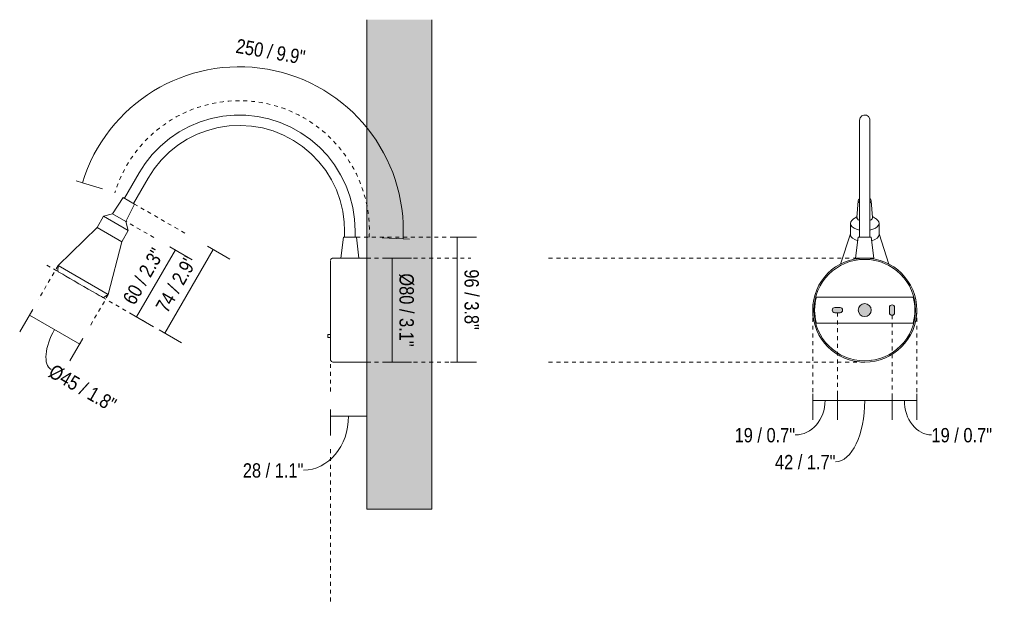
# Model space of a CAD drawing. Header units: millimetres. Extents: x -3506 to -1898, y 76 to 6878.
# Tile 1 of 3: x -2655 to -1898, y 76 to 526. Entities that reach past the tile are written whole.
import ezdxf

# ---------------------------------------------------------------- set-up
doc = ezdxf.new("R2010")
doc.units = ezdxf.units.MM
doc.linetypes.add('Dash', pattern=[6, 3, -3])
doc.layers.add('A-ANNO-DIMS', color=7, linetype='Dash', lineweight=9, true_color=0xd2d2d2)
for name, color, linetype, lineweight in [('A-ANNO-DIMS-5', 7, 'Continuous', 9), ('A-DETL-GENF', 7, 'Continuous', 9), ('A-WALL', 7, 'Continuous', 9), ('A-WALL-PATT', 7, 'Continuous', 9), ('E-LITE-EQPM', 7, 'Continuous', 20)]:
    doc.layers.add(name, color=color, linetype=linetype, lineweight=lineweight)
doc.styles.add('Arial Narrow', font='ARIALN.TTF', dxfattribs={"height": 11})
doc.dimstyles.new('Angular_-_3mm_Arial', dxfattribs={"dimscale": 304.8, "dimtxt": 11.257741, "dimasz": 0, "dimexe": 0.016404, "dimexo": 0.032808, "dimgap": 0.016404, "dimtad": 1, "dimdec": 0, "dimzin": 0, "dimdsep": 46, "dimtxsty": 'Arial Narrow', "dimblk1": 'NONE', "dimblk2": 'NONE', "dimsah": 1, "dimcen": 0.09, "dimadec": 0, "dimazin": 0, "dimtfac": 1, "dimtdec": 4, "dimtix": 1, "dimtmove": 0, "dimatfit": 3, "dimfxl": 1, "dimtvp": 1, "dimtolj": 1, "dimtzin": 0, "dimarcsym": 2})
doc.dimstyles.new('FARO_-_2_2mm_Arial_Narrow_mm_Inch_Left_1', dxfattribs={"dimscale": 304.8, "dimtxt": 11.257741, "dimasz": 0, "dimexe": 0.049213, "dimexo": 0.0625, "dimgap": 0.008202, "dimtad": 1, "dimdec": 0, "dimzin": 0, "dimdsep": 46, "dimtxsty": 'Arial Narrow', "dimblk1": 'NONE', "dimblk2": 'NONE', "dimsah": 1, "dimcen": 0.09, "dimadec": 0, "dimazin": 0, "dimtfac": 1, "dimtdec": 4, "dimtix": 1, "dimtmove": 1, "dimatfit": 3, "dimfxl": 0.016404, "dimfxlon": 1, "dimtvp": 1, "dimtolj": 1, "dimtzin": 0, "dimarcsym": 2})
doc.dimstyles.new('FARO_-_2_2mm_Arial_Narrow_mm_Inch_Right', dxfattribs={"dimscale": 304.8, "dimtxt": 11.257741, "dimasz": 0, "dimexe": 0.049213, "dimexo": 0.0625, "dimgap": 0.008202, "dimtad": 1, "dimdec": 0, "dimzin": 0, "dimdsep": 46, "dimtxsty": 'Arial Narrow', "dimblk1": 'NONE', "dimblk2": 'NONE', "dimsah": 1, "dimcen": 0.09, "dimadec": 0, "dimazin": 0, "dimtfac": 1, "dimtdec": 4, "dimtix": 1, "dimtmove": 1, "dimatfit": 3, "dimfxl": 0.016404, "dimfxlon": 1, "dimtvp": 1, "dimtolj": 1, "dimtzin": 0, "dimarcsym": 2})
doc.dimstyles.new('FARO_-_2_2mm_Arial_Narrow_mm_Inch_Right_1', dxfattribs={"dimscale": 304.8, "dimtxt": 11.257741, "dimasz": 0, "dimexe": 0.049213, "dimexo": 0.0625, "dimgap": 0.008202, "dimtad": 1, "dimdec": 0, "dimzin": 0, "dimdsep": 46, "dimtxsty": 'Arial Narrow', "dimblk1": 'NONE', "dimblk2": 'NONE', "dimsah": 1, "dimcen": 0.09, "dimadec": 0, "dimazin": 0, "dimtfac": 1, "dimtdec": 4, "dimtix": 1, "dimtmove": 0, "dimatfit": 3, "dimfxl": 0.016404, "dimfxlon": 1, "dimtvp": 1, "dimtolj": 1, "dimtzin": 0, "dimarcsym": 2})

# ---------------------------------------------------------------- blocks, each defined once
blk = doc.blocks.new('41028 - 41029 BEL LED White wall lamp reader-597518-Lateral_PDF')
at = {"layer": 'E-LITE-EQPM'}
for p, q in [((-3444.04, 408.5), (-3455.29, 389.01)), ((-3448.36, 385.01), (-3437.11, 404.5)), ((-3456.15, 389.51), (-3464.52, 377.02)), ((-3456.15, 389.51), (-3447.49, 384.51)), ((-3454.13, 371.02), (-3447.49, 384.51)), ((-3471.35, 375.19), (-3476.29, 366.59)), ((-3464.52, 377.02), (-3471.35, 375.19)), ((-3471.35, 375.19), (-3452.3, 364.19)), ((-3464.52, 377.02), (-3454.13, 371.02)), ((-3452.3, 364.19), (-3454.13, 371.02)), ((-3476.29, 366.59), (-3506.32, 337.23)), ((-3476.29, 366.59), (-3457.28, 355.61)), ((-3457.28, 355.61), (-3452.3, 364.19)), ((-3285.96, 364), (-3285.96, 359)), ((-3277.96, 359), (-3277.96, 364)), ((-3286.96, 359), (-3288.96, 343)), ((-3276.96, 359), (-3286.96, 359)), ((-3274.96, 343), (-3276.96, 359)), ((-3467.69, 314.92), (-3457.28, 355.61)), ((-3288.19, 343), (-3294.95, 343)), ((-3274.96, 343), (-3288.96, 343)), ((-3286.96, 343), (-3286.96, 342.89)), ((-3276.96, 342.93), (-3276.96, 343)), ((-3268.96, 343), (-3275.73, 343)), ((-3506.32, 337.23), (-3506.37, 332.94)), ((-3506.32, 337.23), (-3467.69, 314.92)), ((-3506.11, 332.49), (-3506.15, 332.55)), ((-3494.94, 326.04), (-3494.97, 326.06)), ((-3484.18, 319.83), (-3484.21, 319.84)), ((-3478.84, 316.75), (-3478.9, 316.78)), ((-3471.38, 312.74), (-3467.69, 314.92)), ((-3298.78, 284.2), (-3298.78, 281.81)), ((-3298.77, 284.2), (-3298.75, 284.2)), ((-3298.75, 281.81), (-3298.77, 281.81)), ((-3298.75, 284.2), (-3296.96, 284.2)), ((-3296.96, 281.81), (-3298.75, 281.81)), ((-3294.95, 263), (-3268.96, 263))]:
    blk.add_line(p, q, dxfattribs=at)
at = {"layer": 'E-LITE-EQPM', "flags": 128}
for points in [[(-3277.96, 364), (-3278.41, 372.96), (-3279.76, 381.83), (-3282, 390.52), (-3285.11, 398.94), (-3289.04, 407.01), (-3293.77, 414.64), (-3299.24, 421.75), (-3305.4, 428.28), (-3312.19, 434.15), (-3319.53, 439.31), (-3327.36, 443.7), (-3335.58, 447.29), (-3344.13, 450.02), (-3352.91, 451.88), (-3361.83, 452.85), (-3370.8, 452.92), (-3379.74, 452.08), (-3388.54, 450.34), (-3397.13, 447.73), (-3405.41, 444.27), (-3413.3, 439.99), (-3420.71, 434.93), (-3427.58, 429.16), (-3433.84, 422.72), (-3439.41, 415.69), (-3444.04, 408.5)], [(-3437.11, 404.5), (-3432.44, 411.68), (-3427.04, 418.32), (-3420.98, 424.36), (-3414.3, 429.72), (-3407.1, 434.35), (-3399.45, 438.2), (-3391.44, 441.21), (-3383.15, 443.36), (-3374.69, 444.63), (-3366.13, 445), (-3357.59, 444.46), (-3349.15, 443.02), (-3340.91, 440.7), (-3332.96, 437.52), (-3325.39, 433.52), (-3318.29, 428.75), (-3311.73, 423.25), (-3305.78, 417.09), (-3300.52, 410.33), (-3296, 403.06), (-3292.27, 395.35), (-3289.38, 387.3), (-3287.36, 378.98), (-3286.22, 370.49), (-3285.96, 364)], [(-3296.96, 340.99), (-3296.96, 340.54), (-3296.96, 339.19), (-3296.96, 336.99), (-3296.96, 333.97), (-3296.96, 330.22), (-3296.96, 325.82), (-3296.96, 320.88), (-3296.96, 315.51), (-3296.96, 309.85), (-3296.96, 304.02), (-3296.96, 298.17), (-3296.96, 292.43), (-3296.96, 286.94), (-3296.96, 281.84), (-3296.96, 277.24), (-3296.96, 273.25), (-3296.96, 269.97), (-3296.96, 267.48), (-3296.96, 265.83), (-3296.96, 265.06), (-3296.96, 265.01)], [(-3296.96, 340.65), (-3296.96, 340.94), (-3296.96, 340.99)], [(-3296.79, 341.47), (-3296.52, 342.24), (-3295.4, 342.95), (-3294.95, 343)], [(-3506.24, 332.7), (-3506.37, 332.91), (-3506.37, 332.94)], [(-3506.11, 332.49), (-3505.72, 332.26), (-3504.57, 331.6), (-3502.7, 330.52), (-3500.21, 329.08), (-3497.21, 327.35), (-3493.83, 325.4), (-3490.23, 323.32), (-3486.58, 321.21), (-3483.04, 319.17), (-3479.77, 317.28), (-3476.92, 315.64), (-3474.62, 314.31), (-3472.98, 313.36), (-3472.07, 312.84), (-3471.9, 312.74)], [(-3471.38, 312.74), (-3471.87, 312.72), (-3471.9, 312.74)], [(-3294.95, 263), (-3296.2, 263.44), (-3296.91, 264.56), (-3296.96, 265.01)]]:
    blk.add_lwpolyline(points, dxfattribs=at)
blk = doc.blocks.new('41028 - 41029 BEL LED White wall lamp reader-597518-Alzado_PDF Fixing')
at = {"layer": 'E-LITE-EQPM', "color": 254, "lineweight": 9, "true_color": 0xeaeaea}
for p, q in [((6571.5, 387.11), (6570.5, 374.14)), ((6582.49, 374.14), (6581.49, 387.11)), ((6570.63, 375.07), (6567.51, 372.87)), ((6585.48, 372.87), (6582.37, 375.07)), ((6565.49, 369.68), (6565.52, 361.09)), ((6572.5, 364), (6572.5, 359)), ((6580.5, 359), (6580.5, 364)), ((6587.47, 361.09), (6587.5, 369.68)), ((6565.52, 361.54), (6557.92, 338.34)), ((6571.5, 359), (6569.49, 343)), ((6576.5, 359), (6571.5, 359)), ((6581.5, 359), (6576.5, 359)), ((6583.5, 343), (6581.5, 359)), ((6595.08, 338.34), (6587.47, 361.54)), ((6576.5, 343), (6569.6, 343)), ((6571.36, 341.61), (6570.96, 341.58)), ((6571.5, 343), (6571.5, 342.67)), ((6583.39, 343), (6576.5, 343)), ((6581.5, 342.67), (6581.5, 343)), ((6611.62, 319.77), (6611.58, 319.84)), ((6615.32, 305.6), (6615.32, 305.66)), ((6537.67, 300.4), (6537.67, 300.34)), ((6541.37, 286.23), (6541.41, 286.16)), ((6581.63, 264.39), (6582.03, 264.42))]:
    blk.add_line(p, q, dxfattribs=at)
at = {"layer": 'E-LITE-EQPM', "color": 254, "lineweight": 9, "true_color": 0xeaeaea, "flags": 128}
for points in [[(6572.5, 449), (6572.94, 450.83), (6574.17, 452.26), (6575.92, 452.96), (6577.8, 452.78), (6579.39, 451.76), (6580.33, 450.13), (6580.5, 449)], [(6572.5, 406.5), (6572.5, 413.86), (6572.5, 420.69), (6572.5, 426.91), (6572.5, 432.47), (6572.5, 437.29), (6572.5, 441.34), (6572.5, 444.56), (6572.5, 446.92), (6572.5, 448.41), (6572.5, 448.99), (6572.5, 449)], [(6572.5, 449), (6572.5, 448.55), (6572.5, 447.2), (6572.5, 444.96), (6572.5, 441.86), (6572.5, 437.93), (6572.5, 433.21), (6572.5, 427.76), (6572.5, 421.63), (6572.5, 414.88), (6572.5, 407.6), (6572.5, 399.85), (6572.5, 391.72), (6572.5, 383.29), (6572.5, 374.66), (6572.5, 365.91), (6572.5, 364)], [(6580.5, 364), (6580.5, 372.76), (6580.5, 381.42), (6580.5, 389.9), (6580.5, 398.11), (6580.5, 405.95), (6580.5, 413.34), (6580.5, 420.21), (6580.5, 426.48), (6580.5, 432.09), (6580.5, 436.97), (6580.5, 441.07), (6580.5, 444.35), (6580.5, 446.78), (6580.5, 448.33), (6580.5, 448.98), (6580.5, 449)], [(6580.5, 449), (6580.5, 448.55), (6580.5, 447.2), (6580.5, 444.96), (6580.5, 441.86), (6580.5, 437.93), (6580.5, 433.21), (6580.5, 427.76), (6580.5, 421.63), (6580.5, 414.88), (6580.5, 407.6), (6580.5, 406.5)]]:
    blk.add_lwpolyline(points, dxfattribs=at)
at = {"layer": 'E-LITE-EQPM', "color": 254, "lineweight": 9, "true_color": 0xeaeaea}
for start, end in [(90, 270), (270, 90)]:
    blk.add_arc((6576.5, 303), 40, start, end, dxfattribs=at)
for centre, major_axis, start_param, end_param in [((6576.5, 387.01), (5, 0), 2.524477, 3.758708), ((6576.5, 387.01), (5, 0), 5.66607, 6.900301), ((6576.5, 369.69), (11, 0), 2.480865, 4.336864), ((6576.5, 374.02), (6, 0), 2.96706, 3.976866), ((6576.5, 374.02), (6, 0), 5.447352, 6.457718), ((6576.5, 369.69), (11, 0), 5.087914, 6.943913), ((6576.5, 361.1), (10.98, 0), 3.141593, 4.205513), ((6576.5, 361.1), (10.98, 0), 5.219265, 6.283185)]:
    blk.add_ellipse(centre, major_axis=major_axis, ratio=0.5, start_param=start_param, end_param=end_param, dxfattribs=at)
blk = doc.blocks.new('DIMBLOCK3-Lateral_PDF')
at = {"layer": 'A-ANNO-DIMS-5', "color": 251, "true_color": 0x5b5b5b, "transparency": 16777216}
for p, q in [((-2368.57, 343), (-2373.57, 343)), ((-2368.77, 343), (-2353.57, 343)), ((-2368.57, 343), (-2368.57, 263)), ((-2368.57, 263), (-2373.57, 263)), ((-2368.77, 263), (-2353.57, 263))]:
    blk.add_line(p, q, dxfattribs=at)
at = {"layer": 'A-ANNO-DIMS-5', "color": 0, "transparency": 16777216, "insert": (-2351.86, 331.23), "char_height": 11, "width": 67.7609, "attachment_point": 1, "rotation": 270, "line_spacing_factor": 0.974696, "style": 'Arial Narrow'}
blk.add_mtext('Ø80 / 3.1"', dxfattribs=at)
blk = doc.blocks.new('_None')
blk = doc.blocks.new('DIMBLOCK4-Lateral_PDF')
at = {"layer": 'A-ANNO-DIMS-5', "color": 251, "true_color": 0x5b5b5b, "transparency": 16777216}
for p, q in [((-2416.02, 226.49), (-2416.02, 206.49)), ((-2416.02, 221.49), (-2416.02, 226.49)), ((-2388.02, 221.49), (-2416.02, 221.49)), ((-2388.02, 221.49), (-2388.02, 226.49)), ((-2388.02, 221.69), (-2388.02, 206.49))]:
    blk.add_line(p, q, dxfattribs=at)
blk.add_ellipse((-2436.65, 221.49), major_axis=(0, 41.55), ratio=0.8335, start_param=3.141593, end_param=4.712389, dxfattribs=at)
at = {"layer": 'A-ANNO-DIMS-5', "color": 0, "transparency": 16777216, "insert": (-2483.29, 185.22), "char_height": 11, "width": 55.9671, "attachment_point": 1, "line_spacing_factor": 0.974696, "style": 'Arial Narrow'}
blk.add_mtext('28 / 1.1"', dxfattribs=at)
blk = doc.blocks.new('DIMBLOCK5-Lateral_PDF')
at = {"layer": 'A-ANNO-DIMS-5', "color": 251, "true_color": 0x5b5b5b, "transparency": 16777216}
for p, q in [((-2318.57, 359), (-2323.57, 359)), ((-2318.77, 359), (-2303.57, 359)), ((-2318.57, 359), (-2318.57, 263)), ((-2318.57, 263), (-2323.57, 263)), ((-2318.77, 263), (-2303.57, 263))]:
    blk.add_line(p, q, dxfattribs=at)
at = {"layer": 'A-ANNO-DIMS-5', "color": 0, "transparency": 16777216, "insert": (-2301.86, 334.32), "char_height": 11, "width": 55.9671, "attachment_point": 1, "rotation": 270, "line_spacing_factor": 0.974696, "style": 'Arial Narrow'}
blk.add_mtext('96 / 3.8"', dxfattribs=at)
blk = doc.blocks.new('DIMBLOCK6-Lateral_PDF')
at = {"layer": 'A-ANNO-DIMS-5', "color": 251, "true_color": 0x5b5b5b, "transparency": 16777216}
for p, q in [((-2606.61, 400.86), (-2611.39, 402.32)), ((-2606.61, 400.86), (-2591.21, 396.16)), ((-2360.08, 357.69), (-2376.16, 358.5)), ((-2360.08, 357.69), (-2360.08, 357.69)), ((-2360.08, 357.69), (-2355.08, 357.44))]:
    blk.add_line(p, q, dxfattribs=at)
blk.add_arc((-2486.02, 364), 126.1, 357.13402, 163.00288, dxfattribs=at)
blk.add_arc((-2486.02, 364), 126.1, 357.13402, 163.00288, dxfattribs=at)
at = {"layer": 'A-ANNO-DIMS-5', "color": 0, "transparency": 16777216, "insert": (-2487.36, 511.76), "char_height": 11, "width": 64.3299, "attachment_point": 1, "rotation": 350.06845, "line_spacing_factor": 0.974696, "style": 'Arial Narrow'}
blk.add_mtext('250 / 9.9"', dxfattribs=at)
blk = doc.blocks.new('DIMBLOCK7-Lateral_PDF')
at = {"layer": 'A-ANNO-DIMS-5', "color": 251, "true_color": 0x5b5b5b, "transparency": 16777216}
for p, q in [((-2543.35, 285.25), (-2506.16, 349.65)), ((-2510.49, 352.15), (-2493.17, 342.15)), ((-2506.16, 349.65), (-2510.49, 352.15)), ((-2547.68, 287.75), (-2530.35, 277.75)), ((-2543.35, 285.25), (-2547.68, 287.75))]:
    blk.add_line(p, q, dxfattribs=at)
at = {"layer": 'A-ANNO-DIMS-5', "color": 0, "transparency": 16777216, "insert": (-2550.89, 305.61), "char_height": 11, "width": 55.9671, "attachment_point": 1, "rotation": 60, "line_spacing_factor": 0.974696, "style": 'Arial Narrow'}
blk.add_mtext('74 / 2.9"', dxfattribs=at)
blk = doc.blocks.new('DIMBLOCK8-Lateral_PDF')
at = {"layer": 'A-ANNO-DIMS-5', "color": 251, "true_color": 0x5b5b5b, "transparency": 16777216}
for p, q in [((-2564.93, 297.71), (-2535.17, 349.26)), ((-2539.5, 351.76), (-2522.18, 341.76)), ((-2535.17, 349.26), (-2539.5, 351.76)), ((-2569.26, 300.21), (-2551.94, 290.21)), ((-2564.93, 297.71), (-2569.26, 300.21))]:
    blk.add_line(p, q, dxfattribs=at)
at = {"layer": 'A-ANNO-DIMS-5', "color": 0, "transparency": 16777216, "insert": (-2576.19, 311.65), "char_height": 11, "width": 55.9671, "attachment_point": 1, "rotation": 60, "line_spacing_factor": 0.974696, "style": 'Arial Narrow'}
blk.add_mtext('60 / 2.3"', dxfattribs=at)
blk = doc.blocks.new('DIMBLOCK9-Lateral_PDF')
at = {"layer": 'A-ANNO-DIMS-5', "color": 251, "true_color": 0x5b5b5b, "transparency": 16777216}
for p, q in [((-2644.84, 303.51), (-2654.84, 286.19)), ((-2647.34, 299.18), (-2644.84, 303.51)), ((-2647.34, 299.18), (-2608.71, 276.88)), ((-2606.21, 281.21), (-2616.21, 263.89)), ((-2608.71, 276.88), (-2606.21, 281.21))]:
    blk.add_line(p, q, dxfattribs=at)
blk.add_ellipse((-2616.81, 281.55), major_axis=(13.92, 24.12), ratio=0.465352, start_param=1.570796, end_param=3.141593, dxfattribs=at)
at = {"layer": 'A-ANNO-DIMS-5', "color": 0, "transparency": 16777216, "insert": (-2628.09, 262.01), "char_height": 11, "width": 67.7609, "attachment_point": 1, "rotation": 330, "line_spacing_factor": 0.974696, "style": 'Arial Narrow'}
blk.add_mtext('Ø45 / 1.8"', dxfattribs=at)
blk = doc.blocks.new('DIMBLOCK10-Alzado_PDF Fixing')
at = {"layer": 'A-ANNO-DIMS-5', "color": 251, "true_color": 0x5b5b5b, "transparency": 16777216}
for p, q in [((-2045.2, 238.53), (-2045.2, 218.53)), ((-2045.2, 233.53), (-2045.2, 238.53)), ((-2026.2, 238.53), (-2026.2, 218.53)), ((-2026.2, 233.53), (-2026.2, 238.53)), ((-2045.2, 233.53), (-2026.2, 233.53))]:
    blk.add_line(p, q, dxfattribs=at)
blk.add_ellipse((-2058.58, 233.53), major_axis=(0, 26.47), ratio=0.864478, start_param=3.141593, end_param=4.712389, dxfattribs=at)
at = {"layer": 'A-ANNO-DIMS-5', "color": 0, "transparency": 16777216, "insert": (-2105.22, 212.34), "char_height": 11, "width": 55.9671, "attachment_point": 1, "line_spacing_factor": 0.974696, "style": 'Arial Narrow'}
blk.add_mtext('19 / 0.7"', dxfattribs=at)
blk = doc.blocks.new('DIMBLOCK11-Alzado_PDF Fixing')
at = {"layer": 'A-ANNO-DIMS-5', "color": 251, "true_color": 0x5b5b5b, "transparency": 16777216}
for p, q in [((-2026.2, 238.53), (-2026.2, 218.53)), ((-2026.2, 233.53), (-2026.2, 238.53)), ((-1984.2, 238.53), (-1984.2, 218.53)), ((-1984.2, 233.53), (-1984.2, 238.53)), ((-2026.2, 233.53), (-1984.2, 233.53))]:
    blk.add_line(p, q, dxfattribs=at)
blk.add_ellipse((-2027.55, 233.53), major_axis=(0, 47.15), ratio=0.474158, start_param=3.141593, end_param=4.712389, dxfattribs=at)
at = {"layer": 'A-ANNO-DIMS-5', "color": 0, "transparency": 16777216, "insert": (-2074.19, 191.66), "char_height": 11, "width": 55.9671, "attachment_point": 1, "line_spacing_factor": 0.974696, "style": 'Arial Narrow'}
blk.add_mtext('42 / 1.7"', dxfattribs=at)
blk = doc.blocks.new('DIMBLOCK12-Alzado_PDF Fixing')
at = {"layer": 'A-ANNO-DIMS-5', "color": 251, "true_color": 0x5b5b5b, "transparency": 16777216}
for p, q in [((-1984.2, 238.53), (-1984.2, 218.53)), ((-1984.2, 233.53), (-1984.2, 238.53)), ((-1965.2, 238.53), (-1965.2, 218.53)), ((-1965.2, 233.53), (-1965.2, 238.53)), ((-1984.2, 233.53), (-1965.2, 233.53))]:
    blk.add_line(p, q, dxfattribs=at)
blk.add_ellipse((-1953.86, 233.53), major_axis=(0, 26.47), ratio=0.787085, start_param=1.570796, end_param=3.141593, dxfattribs=at)
at = {"layer": 'A-ANNO-DIMS-5', "color": 0, "transparency": 16777216, "insert": (-1953.86, 212.34), "char_height": 11, "width": 55.9671, "attachment_point": 1, "line_spacing_factor": 0.974696, "style": 'Arial Narrow'}
blk.add_mtext('19 / 0.7"', dxfattribs=at)

msp = doc.modelspace()

# ---------------------------------------------------------------- hatches: boundary and pattern name
at = {"layer": 'A-DETL-GENF', "true_color": 0xe2e2e2}
h = msp.add_hatch(color=254, dxfattribs=at)
h.paths.add_polyline_path([(-2005.2, 298), (-2003.9, 298.17), (-2002.7, 298.67), (-2001.57, 299.59), (-2000.87, 300.5), (-2000.37, 301.71), (-2000.21, 303.14), (-2000.37, 304.29), (-2000.88, 305.52), (-2001.8, 306.64), (-2002.7, 307.33), (-2004.04, 307.85), (-2005.2, 308), (-2006.49, 307.83), (-2007.7, 307.33), (-2008.73, 306.54), (-2009.53, 305.5), (-2010.03, 304.29), (-2010.2, 303), (-2010.03, 301.71), (-2009.53, 300.5), (-2008.73, 299.46), (-2007.7, 298.67), (-2006.49, 298.17)])
h.paths.add_polyline_path([(-1984.2, 299), (-1983.55, 299.12), (-1983.2, 299.27), (-1982.78, 299.59), (-1982.46, 300), (-1982.26, 300.48), (-1982.2, 301.37), (-1982.2, 305), (-1982.26, 305.52), (-1982.46, 306), (-1982.78, 306.41), (-1983.2, 306.73), (-1983.68, 306.93), (-1984.2, 307), (-1984.71, 306.93), (-1985.31, 306.64), (-1985.61, 306.41), (-1985.93, 306), (-1986.13, 305.5), (-1986.2, 305), (-1986.2, 301), (-1986.13, 300.48), (-1985.93, 300), (-1985.45, 299.46), (-1985.2, 299.27), (-1984.71, 299.07)])
h.paths.add_polyline_path([(-2024.2, 301), (-2023.68, 301.07), (-2023.06, 301.37), (-2022.69, 301.71), (-2022.46, 302), (-2022.26, 302.48), (-2022.2, 303), (-2022.26, 303.52), (-2022.47, 304.01), (-2022.78, 304.41), (-2023.2, 304.73), (-2023.68, 304.93), (-2024.2, 305), (-2028.2, 305), (-2028.71, 304.93), (-2029.2, 304.73), (-2029.61, 304.41), (-2029.93, 304), (-2030.13, 303.52), (-2030.2, 303), (-2030.13, 302.48), (-2029.93, 302), (-2029.61, 301.59), (-2029.2, 301.27), (-2028.71, 301.07), (-2028.2, 301), (-2027.03, 301)])
at = {"layer": 'A-WALL-PATT', "true_color": 0xf7f7f7}
msp.add_hatch(color=7, dxfattribs=at).paths.add_polyline_path([(-2388.02, 150), (-2338.02, 150), (-2338.02, 526.28), (-2388.02, 526.28), (-2388.02, 246.94)])

# ---------------------------------------------------------------- linework, layer by layer
at = {"layer": 'A-ANNO-DIMS'}
for p, q in [((-2527.92, 362.21), (-2566.55, 384.51)), ((-2551.69, 358.8), (-2573.34, 371.3)), ((-2396.02, 359), (-2308.12, 359)), ((-2388.02, 343), (-2308.12, 343)), ((-2005.2, 343), (-2249.2, 343)), ((-2625.38, 337.23), (-2640.38, 311.24)), ((-2626.25, 333.11), (-2634.91, 338.11)), ((-2586.75, 314.92), (-2601.75, 288.94)), ((-2552.36, 290.45), (-2590.99, 312.75)), ((-2045.2, 303), (-2045.2, 238)), ((-1965.2, 303), (-1965.2, 238)), ((-2026.2, 301), (-2026.2, 238)), ((-1984.2, 299), (-1984.2, 238)), ((-2416.02, 240.51), (-2416.02, 265.04)), ((-2388.02, 263), (-2308.12, 263)), ((-2005.2, 263), (-2249.2, 263)), ((-2416.02, 196.03), (-2416.02, 76.03))]:
    msp.add_line(p, q, dxfattribs=at)
msp.add_arc((-2486.02, 364), 100, 357.13402, 163.00288, dxfattribs=at)
at = {"layer": 'A-WALL', "color": 253, "true_color": 0xaaaaaa}
for p, q in [((-2388.02, 526.28), (-2388.02, 150)), ((-2338.02, 150), (-2338.02, 526.28)), ((-2388.02, 150), (-2338.02, 150))]:
    msp.add_line(p, q, dxfattribs=at)
at = {"layer": 'E-LITE-EQPM'}
for p, q in [((-1968.02, 313), (-2042.37, 313)), ((-2028.2, 305), (-2024.2, 305)), ((-1986.2, 301), (-1986.2, 305)), ((-1982.2, 305), (-1982.2, 301)), ((-2024.2, 301), (-2028.2, 301)), ((-2042.37, 293), (-1968.02, 293))]:
    msp.add_line(p, q, dxfattribs=at)
at = {"layer": 'E-LITE-EQPM', "color": 253, "true_color": 0xaaaaaa}
for start, end in [(90, 270), (270, 90)]:
    msp.add_arc((-2005.2, 303), 39, start, end, dxfattribs=at)
at = {"layer": 'E-LITE-EQPM'}
for centre, radius, start, end in [((-2005.2, 303), 38.5, 164.94535, 195.05465), ((-2005.2, 303), 38.5, 344.94535, 15.05465), ((-2028.2, 303), 2, 90, 270), ((-2024.2, 303), 2, 270, 90), ((-2005.2, 303), 5, 0, 180), ((-2005.2, 303), 5, 180, 0), ((-1984.2, 305), 2, 360, 180), ((-1984.2, 301), 2, 180, 0)]:
    msp.add_arc(centre, radius, start, end, dxfattribs=at)

# ---------------------------------------------------------------- block references
msp.add_blockref('41028 - 41029 BEL LED White wall lamp reader-597518-Lateral_PDF', (880.94, 0), dxfattribs=at)
at = {"layer": 'E-LITE-EQPM', "color": 254, "lineweight": 9, "true_color": 0xeaeaea}
msp.add_blockref('41028 - 41029 BEL LED White wall lamp reader-597518-Alzado_PDF Fixing', (-8581.69, 0), dxfattribs=at)

# ---------------------------------------------------------------- dimensions: what is measured, and where the dimension line sits
at = {"layer": 'A-ANNO-DIMS', "color": 251, "linetype": 'Continuous', "true_color": 0x5b5b5b}
dim = msp.add_angular_dim_3p(base=(-2409.12, 463.94), center=(-2486.02, 364), p1=(-2386.14, 359), p2=(-2581.65, 393.23), text='250 / 9.9"', dimstyle='Angular_-_3mm_Arial', override={"dimpost": '<>', "dimfxl": 198.481207}, dxfattribs=at)
dim.commit()
dim.dimension.update_dxf_attribs({"geometry": 'DIMBLOCK6-Lateral_PDF', "text_midpoint": (-2462.43, 498.74)})
for base, p1, p2, angle, override, picture, middle in [((-2535.17, 349.26), (-2569.26, 300.21), (-2539.5, 351.76), 60, {"dimpost": '<>', "dimfxl": 59.522207}, 'DIMBLOCK8-Lateral_PDF', (-2558.39, 328.29)), ((-2318.57, 263), (-2323.57, 359), (-2323.57, 263), 90, {"dimtad": 4, "dimpost": '<>', "dimfxl": 96}, 'DIMBLOCK5-Lateral_PDF', (-2308.95, 311)), ((-2506.16, 349.65), (-2547.68, 287.75), (-2510.49, 352.15), 60, {"dimpost": '<>', "dimfxl": 74.365338}, 'DIMBLOCK7-Lateral_PDF', (-2533.09, 322.26))]:
    dim = msp.add_linear_dim(base=base, p1=p1, p2=p2, angle=angle, dimstyle='FARO_-_2_2mm_Arial_Narrow_mm_Inch_Right_1', override=override, dxfattribs=at)
    dim.commit()
    dim.dimension.update_dxf_attribs({"geometry": picture, "text_midpoint": middle})
dim = msp.add_linear_dim(base=(-2368.57, 263), p1=(-2373.57, 343), p2=(-2373.57, 263), angle=90, text='Ø<>', dimstyle='FARO_-_2_2mm_Arial_Narrow_mm_Inch_Right_1', override={"dimtad": 4, "dimpost": '<>', "dimfxl": 80}, dxfattribs=at)
dim.commit()
dim.dimension.update_dxf_attribs({"geometry": 'DIMBLOCK3-Lateral_PDF', "text_midpoint": (-2358.84, 303)})
dim = msp.add_linear_dim(base=(-2608.71, 276.88), p1=(-2644.84, 303.51), p2=(-2606.21, 281.21), angle=330, text='Ø<>', dimstyle='FARO_-_2_2mm_Arial_Narrow_mm_Inch_Right', override={"dimpost": '<>', "dimfxl": 44.60739}, dxfattribs=at)
dim.commit()
dim.dimension.update_dxf_attribs({"geometry": 'DIMBLOCK9-Lateral_PDF', "text_midpoint": (-2602.41, 238.72), "dimtype": 160, "text_rotation": 330})
for base, p1, p2, dimstyle, override, picture, middle in [((-2026.2, 233.53), (-2045.2, 238.53), (-2026.2, 238.53), 'FARO_-_2_2mm_Arial_Narrow_mm_Inch_Right', {"dimpost": '<>', "dimfxl": 19}, 'DIMBLOCK10-Alzado_PDF Fixing', (-2077.23, 205.01)), ((-1984.2, 233.53), (-2026.2, 238.53), (-1984.2, 238.53), 'FARO_-_2_2mm_Arial_Narrow_mm_Inch_Right', {"dimpost": '<>', "dimfxl": 42}, 'DIMBLOCK11-Alzado_PDF Fixing', (-2046.21, 184.33)), ((-1965.2, 233.53), (-1984.2, 238.53), (-1965.2, 238.53), 'FARO_-_2_2mm_Arial_Narrow_mm_Inch_Right', {"dimpost": '<>', "dimfxl": 19}, 'DIMBLOCK12-Alzado_PDF Fixing', (-1925.88, 205.01)), ((-2416.02, 221.49), (-2388.02, 226.49), (-2416.02, 226.49), 'FARO_-_2_2mm_Arial_Narrow_mm_Inch_Left_1', {"dimpost": '<>', "dimfxl": 27.999985}, 'DIMBLOCK4-Lateral_PDF', (-2455.3, 177.89))]:
    dim = msp.add_linear_dim(base=base, p1=p1, p2=p2, dimstyle=dimstyle, override=override, dxfattribs=at)
    dim.commit()
    dim.dimension.update_dxf_attribs({"geometry": picture, "text_midpoint": middle, "dimtype": 160})

doc.saveas('drawing.dxf')
